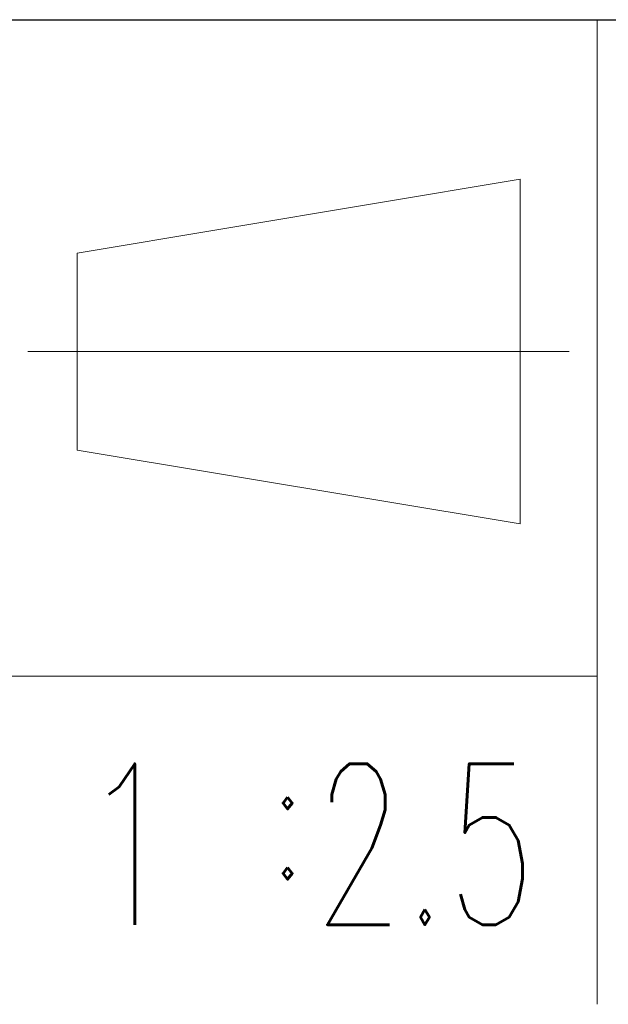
# Model space of a CAD drawing. Header units: millimetres. Extents: x 0 to 1076, y 0 to 742.
# Tile 2 of 134: x 339 to 369, y 25 to 75. Entities that reach past the tile are written whole.
import ezdxf

# ---------------------------------------------------------------- set-up
doc = ezdxf.new("R2010")
doc.units = ezdxf.units.MM
doc.header["$LTSCALE"] = 0.454724
doc.layers.add('NoLayerName_001', color=7, linetype='Continuous')
doc.styles.get("Standard").update_dxf_attribs({"font": 'txt', "bigfont": 'extfont2'})

# ---------------------------------------------------------------- blocks, each defined once
blk = doc.blocks.new('JZB_0004')
at = {"layer": 'NoLayerName_001', "color": 3, "lineweight": 13, "char_height": 3.27, "attachment_point": 5}
for s, insert in [('\\A1;\\W0.7500;1', (0.818, 1.635)), ('\\A1;\\W0.6429;2.5', (6.818, 1.635))]:
    blk.add_mtext(s, dxfattribs=dict(at, insert=insert))

msp = doc.modelspace()

# ---------------------------------------------------------------- linework, layer by layer
at = {"layer": 'NoLayerName_001', "color": 7, "linetype": 'Continuous', "lineweight": 25}
msp.add_line((62.5, 75), (1025, 75), dxfattribs=at)
at = {"layer": 'NoLayerName_001', "color": 2, "linetype": 'Continuous', "lineweight": 13}
for p, q in [((368.75, 75), (368.749998, 25)), ((364.830064, 66.89426), (342.330064, 63.14426)), ((364.830064, 49.39426), (364.830064, 66.89426)), ((342.330064, 63.14426), (342.330064, 53.14426)), ((339.830064, 58.14426), (367.330064, 58.14426)), ((342.330064, 53.14426), (364.830064, 49.39426)), ((368.749999, 41.666752), (312.500001, 41.66675))]:
    msp.add_line(p, q, dxfattribs=at)

# ---------------------------------------------------------------- block references
at = {"layer": 'NoLayerName_001', "xscale": 2.5, "yscale": 2.5, "zscale": 2.5}
msp.add_blockref('JZB_0004', (342.956238, 29.037499), dxfattribs=at)

# ---------------------------------------------------------------- texts
at = {"layer": 'NoLayerName_001', "color": 2, "lineweight": 13, "insert": (351.874997, 31.349728), "char_height": 6.25, "attachment_point": 7}
msp.add_mtext('\\A1;\\W0.8600;:', dxfattribs=at)

doc.saveas('drawing.dxf')
